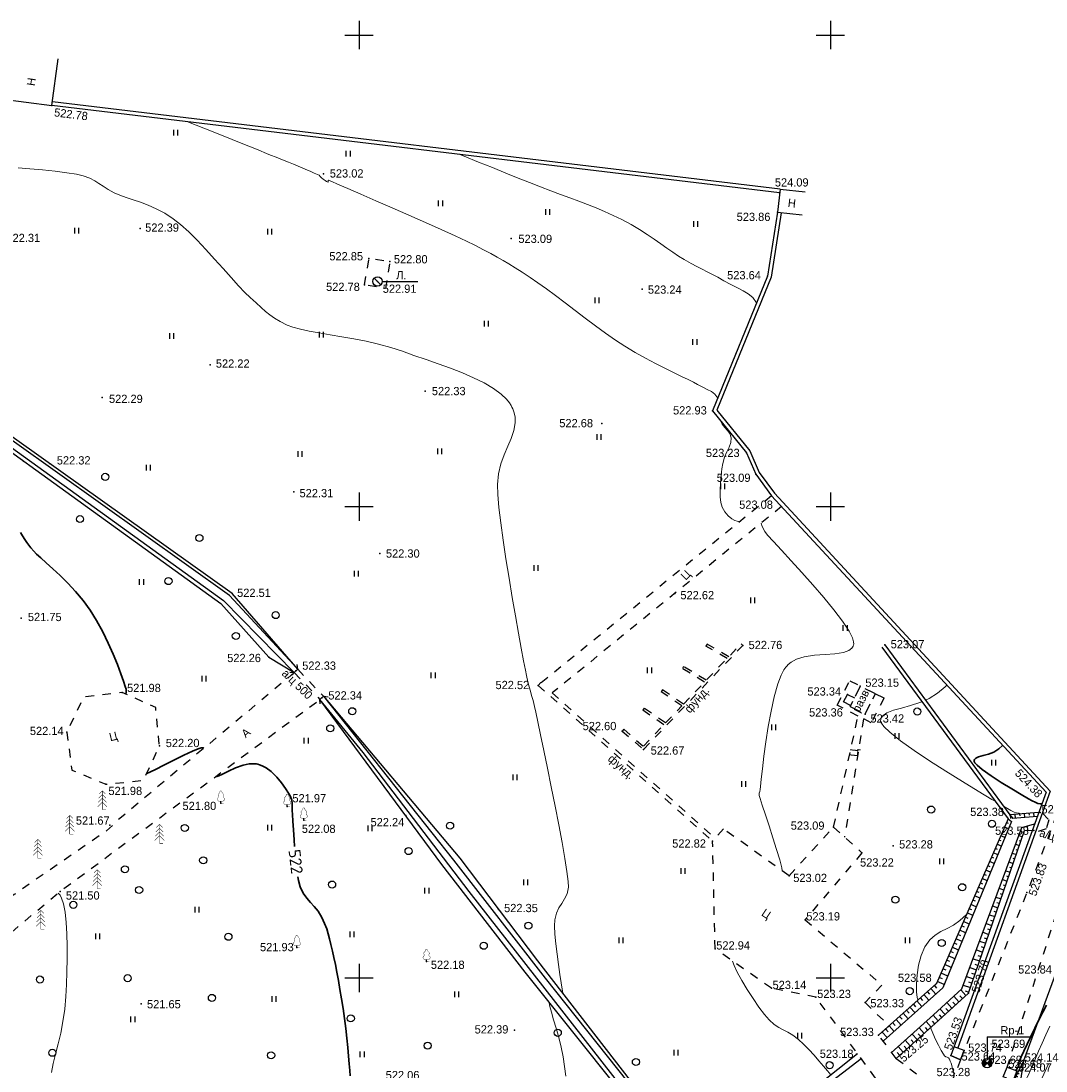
# Model space of a CAD drawing. Header units: millimetres. Extents: x 767170 to 66149698, y -983507 to 2493658.
# Tile 32 of 256: x 1515197 to 1623931, y -688462 to -577097. Entities that reach past the tile are written whole.
import ezdxf

# ---------------------------------------------------------------- set-up
doc = ezdxf.new("R2010")
doc.units = ezdxf.units.MM
for name, pattern in [('Д_ТРОТ_ТРУБА', [3, 1.5, -1.5]), ('ДОРОГИ_СТРОЯЩ', [9, 8, -1]), ('ЗД_СТР_РАЗВ', [3, 2, -1]), ('Контура низ откосов  Штриховая 0.1-0.5 - - - - - - -', [0.6, 0.1, -0.5])]:
    doc.linetypes.add(name, pattern=pattern)
for name, color, linetype in [('(001) Сетка', 92, 'Continuous'), ('(003) Пункты', 7, 'Continuous'), ('(004) Точки рельефа', 7, 'Continuous'), ('(004a) Точки рельефа (отк.)', 7, 'Continuous'), ('(007) Здания', 7, 'Continuous'), ('(011) Колодцы', 7, 'Continuous'), ('(013) Газ', 30, 'ИК_Газопровод -------г--------'), ('(017) Канализация', 33, 'KANALIS_K_1'), ('(022) Возд. Линии', 7, 'Continuous'), ('(025) Дорога', 7, 'Continuous'), ('(027) Гидрография', 7, 'Continuous'), ('(028) Гидротехн.', 7, 'Continuous'), ('(031) Горизонтали', 42, 'Continuous'), ('(035) Откосы', 7, 'Continuous'), ('(036) Растительность', 7, 'Continuous'), ('(038) Деревья', 7, 'Continuous'), ('(040) Ограда', 7, 'Continuous'), ('C-TOPO-MAJR', 9, 'Continuous')]:
    doc.layers.add(name, color=color, linetype=linetype)
doc.layers.add('(032) Горизонтали утолщенные', color=32, linetype='Continuous', lineweight=30)
doc.styles.add('BM-431', font='txt')
doc.styles.add('D-431', font='txt')
doc.styles.add('P-131', font='txt')
doc.styles.add('S', font='txtwr', dxfattribs={"oblique": 15})
doc.styles.get("Standard").update_dxf_attribs({"font": 'isocpeui.ttf'})
doc.styles.add('СПДС', font='isocpeur.ttf')
doc.linetypes.add('GAZ_VOZDUSH', pattern='A,1,-2,["~",Standard,S=3,R=0,X=-1.5,Y=-1.5],-1,10', length=14)
doc.linetypes.add('KANALIS_K_1', pattern='A,1,[">",Standard,S=1.8,R=0,X=-0.9,Y=-0.9],3,-1,["К",Standard,S=1.8,R=0,X=-0.9,Y=-0.9],-1,10', length=16)
doc.linetypes.add('ИК_Газопровод -------г--------', pattern='A,9,-0.6,["Г",Standard,S=1.2,R=0,X=0,Y=-0.6],-1.2', length=10.8)
doc.linetypes.add('ОГРАДА_БЕТ', pattern='A,4,["|",Standard,S=0.8,R=0,X=0,Y=-0.8],4', length=8)
doc.linetypes.add('ОТКОСЫ_НЕУКР', pattern='A,0.5,["|",Standard,S=1.2,R=0,X=0,Y=-1.2],1,["|",Standard,S=0.5,R=0,X=0,Y=-0.5],0.5', length=2)
doc.linetypes.add('ОТКОСЫ_НЕУКР1', pattern='A,0.5,["|",Standard,S=-1.2,R=0,X=0,Y=1.2],1,["|",Standard,S=-0.5,R=0,X=0,Y=0.5],0.5', length=2)
doc.linetypes.add('ПОДПОРНАЯ СТЕНКА', pattern='A,2,["V",Standard,S=1.2,R=0,X=0,Y=-1.2],0.2,["V",Standard,S=0.8,R=0,X=0,Y=-0.8],0.25,["V",Standard,S=0.3,R=0,X=0,Y=-0.3],0.25', length=2.7)

# ---------------------------------------------------------------- blocks, each defined once
blk = doc.blocks.new('d')
at = {"layer": '(038) Деревья'}
blk.add_ellipse((0, 0), major_axis=(0.265, 0.265), ratio=1, start_param=5.497787, end_param=11.780972, dxfattribs=at)
blk = doc.blocks.new('ell')
at = {"const_width": 0.05}
for points in [[(0, 1.2), (-0.44, 0.76)], [(0, 1.6), (-0.39, 1.21)], [(0, 2), (-0.33, 1.67)], [(0, 0), (0, 2)], [(0, 2), (0.33, 1.67)], [(0, 1.6), (0.39, 1.21)], [(0, 1.2), (0.44, 0.76)], [(0, 0.8), (-0.5, 0.3)], [(0, 0.8), (0.5, 0.3)], [(0, 0), (0.38, 0)]]:
    blk.add_lwpolyline(points, dxfattribs=at)
blk = doc.blocks.new('I04010')
for p, q in [((-0.412273, 0.007146), (-0.412273, 1.207146)), ((0.387727, 1.207146), (0.387727, 0.007146))]:
    blk.add_line(p, q)
blk = doc.blocks.new('Setka')
at = {"layer": '(001) Сетка'}
for p, q in [((0, 1.5), (0, -1.5)), ((-1.5, 0), (1.5, 0))]:
    blk.add_line(p, q, dxfattribs=at)
blk = doc.blocks.new('I01171-flat-4')
at = {"layer": '(011) Колодцы'}
blk.add_line((-0.36, 0.35), (0.35, -0.35), dxfattribs=at)
blk.add_circle((0, 0), 0.5, dxfattribs=at)
at = {"color": 4, "style": 'S', "oblique": 15}
blk.add_attdef('Z', (0.81, -0.55), '', height=1, dxfattribs=at)
blk = doc.blocks.new('d-flat-27-flat-1')
at = {"layer": '(038) Деревья'}
blk.add_ellipse((0, 0), major_axis=(0.265, 0.265), ratio=1, start_param=5.497787, end_param=11.780972, dxfattribs=at)
blk = doc.blocks.new('I00110-flat-4')
h = blk.add_hatch(color=7)
edge = h.paths.add_edge_path()
edge.add_line((0.35, 0.35), (0, 0))
edge.add_line((0, 0), (0.35, -0.35))
edge.add_arc((0, 0), 0.5, 315, 405)
edge = h.paths.add_edge_path()
edge.add_line((-0.35, -0.35), (0, 0))
edge.add_line((0, 0), (-0.35, 0.35))
edge.add_arc((0, 0), 0.5, 135, 225)
at = {"layer": '(003) Пункты'}
blk.add_circle((0, 0), 0.5, dxfattribs=at)
at = {"color": 7}
for points in [[(0, 0), (-0.35, 0.35, 0.414214), (-0.35, -0.35)], [(0, 0), (0.35, -0.35, 0.414214), (0.35, 0.35)]]:
    blk.add_lwpolyline(points, format="xyb", close=True, dxfattribs=at)
blk.add_lwpolyline([(0.01, 0), (0.01, 0)], dxfattribs=at)
at = {"color": 4, "linetype": 'Continuous', "style": 'S', "oblique": 15}
blk.add_attdef('G', (0.69, 0.11), '', height=1, dxfattribs=at)
at = {"color": 4, "style": 'S', "oblique": 15}
blk.add_attdef('Z', (0.74, -1.15), '', height=1, dxfattribs=at)
blk = doc.blocks.new('karagach-flat-19-flat-1')
at = {"layer": '(038) Деревья', "const_width": 0.0375}
for points in [[(-0.21, 1.01, 0.181567), (-0.12, 1.16, 0.303004)], [(0, 1.31, 0.246034), (-0.12, 1.16, 0.489079)], [(0, 1.31, -0.246034), (0.12, 1.16, -0.489079)], [(0.21, 1.01, -0.181567), (0.12, 1.16, -0.303004)], [(-0.31, 0.56, 0.626949), (-0.22, 0.21, 0.702465)], [(-0.31, 0.56, 0.383603), (-0.26, 0.75, 0.352912)], [(-0.21, 1.01, 0.430853), (-0.26, 0.75, 0.548276)], [(0.21, 1.01, -0.430853), (0.26, 0.75, -0.548276)], [(0.31, 0.56, -0.626949), (0.22, 0.21, -0.702465)], [(0.31, 0.56, -0.383603), (0.26, 0.75, -0.352912)]]:
    blk.add_lwpolyline(points, format="xyb", dxfattribs=at)
for points in [[(0, 0.21), (-0.22, 0.21)], [(0, 0), (0, 0.21)], [(0, 0.21), (0.22, 0.21)], [(0, 0), (0.28, 0)]]:
    blk.add_lwpolyline(points, dxfattribs=at)
at = {"layer": '(038) Деревья'}
blk.add_lwpolyline([(0, 0), (0, 0.21)], dxfattribs=at)
blk = doc.blocks.new('karagach-flat-9-flat-1-flat-1')
at = {"layer": '(038) Деревья', "const_width": 0.0375}
for points in [[(-0.21, 1.01, 0.181567), (-0.12, 1.16, 0.303004)], [(0, 1.31, 0.246034), (-0.12, 1.16, 0.489079)], [(0, 1.31, -0.246034), (0.12, 1.16, -0.489079)], [(0.21, 1.01, -0.181567), (0.12, 1.16, -0.303004)], [(-0.31, 0.56, 0.626949), (-0.22, 0.21, 0.702465)], [(-0.31, 0.56, 0.383603), (-0.26, 0.75, 0.352912)], [(-0.21, 1.01, 0.430853), (-0.26, 0.75, 0.548276)], [(0.21, 1.01, -0.430853), (0.26, 0.75, -0.548276)], [(0.31, 0.56, -0.626949), (0.22, 0.21, -0.702465)], [(0.31, 0.56, -0.383603), (0.26, 0.75, -0.352912)]]:
    blk.add_lwpolyline(points, format="xyb", dxfattribs=at)
for points in [[(0, 0.21), (-0.22, 0.21)], [(0, 0), (0, 0.21)], [(0, 0.21), (0.22, 0.21)], [(0, 0), (0.28, 0)]]:
    blk.add_lwpolyline(points, dxfattribs=at)
at = {"layer": '(038) Деревья'}
blk.add_lwpolyline([(0, 0), (0, 0.21)], dxfattribs=at)
blk = doc.blocks.new('ell-flat-21-flat-1')
at = {"layer": '(038) Деревья', "const_width": 0.05}
for points in [[(0, 1.2), (-0.44, 0.76)], [(0, 1.6), (-0.39, 1.21)], [(0, 2), (-0.33, 1.67)], [(0, 0), (0, 2)], [(0, 2), (0.33, 1.67)], [(0, 1.6), (0.39, 1.21)], [(0, 1.2), (0.44, 0.76)], [(0, 0.8), (-0.5, 0.3)], [(0, 0.8), (0.5, 0.3)], [(0, 0), (0.38, 0)]]:
    blk.add_lwpolyline(points, dxfattribs=at)
blk = doc.blocks.new('ell-flat-20-flat-1')
at = {"layer": '(038) Деревья', "const_width": 0.05}
for points in [[(0, 1.2), (-0.44, 0.76)], [(0, 1.6), (-0.39, 1.21)], [(0, 2), (-0.33, 1.67)], [(0, 0), (0, 2)], [(0, 2), (0.33, 1.67)], [(0, 1.6), (0.39, 1.21)], [(0, 1.2), (0.44, 0.76)], [(0, 0.8), (-0.5, 0.3)], [(0, 0.8), (0.5, 0.3)], [(0, 0), (0.38, 0)]]:
    blk.add_lwpolyline(points, dxfattribs=at)
blk = doc.blocks.new('ell-flat-19-flat-1')
at = {"layer": '(038) Деревья', "const_width": 0.05}
for points in [[(0, 1.2), (-0.44, 0.76)], [(0, 1.6), (-0.39, 1.21)], [(0, 2), (-0.33, 1.67)], [(0, 0), (0, 2)], [(0, 2), (0.33, 1.67)], [(0, 1.6), (0.39, 1.21)], [(0, 1.2), (0.44, 0.76)], [(0, 0.8), (-0.5, 0.3)], [(0, 0.8), (0.5, 0.3)], [(0, 0), (0.38, 0)]]:
    blk.add_lwpolyline(points, dxfattribs=at)
blk = doc.blocks.new('karagach-flat-8-flat-1')
at = {"layer": '(038) Деревья', "const_width": 0.0375}
for points in [[(-0.21, 1.01, 0.181567), (-0.12, 1.16, 0.303004)], [(0, 1.31, 0.246034), (-0.12, 1.16, 0.489079)], [(0, 1.31, -0.246034), (0.12, 1.16, -0.489079)], [(0.21, 1.01, -0.181567), (0.12, 1.16, -0.303004)], [(-0.31, 0.56, 0.626949), (-0.22, 0.21, 0.702465)], [(-0.31, 0.56, 0.383603), (-0.26, 0.75, 0.352912)], [(-0.21, 1.01, 0.430853), (-0.26, 0.75, 0.548276)], [(0.21, 1.01, -0.430853), (0.26, 0.75, -0.548276)], [(0.31, 0.56, -0.626949), (0.22, 0.21, -0.702465)], [(0.31, 0.56, -0.383603), (0.26, 0.75, -0.352912)]]:
    blk.add_lwpolyline(points, format="xyb", dxfattribs=at)
for points in [[(0, 0.21), (-0.22, 0.21)], [(0, 0), (0, 0.21)], [(0, 0.21), (0.22, 0.21)], [(0, 0), (0.28, 0)]]:
    blk.add_lwpolyline(points, dxfattribs=at)
at = {"layer": '(038) Деревья'}
blk.add_lwpolyline([(0, 0), (0, 0.21)], dxfattribs=at)
blk = doc.blocks.new('karagach-flat-7-flat-1')
at = {"layer": '(038) Деревья', "const_width": 0.0375}
for points in [[(-0.21, 1.01, 0.181567), (-0.12, 1.16, 0.303004)], [(0, 1.31, 0.246034), (-0.12, 1.16, 0.489079)], [(0, 1.31, -0.246034), (0.12, 1.16, -0.489079)], [(0.21, 1.01, -0.181567), (0.12, 1.16, -0.303004)], [(-0.31, 0.56, 0.626949), (-0.22, 0.21, 0.702465)], [(-0.31, 0.56, 0.383603), (-0.26, 0.75, 0.352912)], [(-0.21, 1.01, 0.430853), (-0.26, 0.75, 0.548276)], [(0.21, 1.01, -0.430853), (0.26, 0.75, -0.548276)], [(0.31, 0.56, -0.626949), (0.22, 0.21, -0.702465)], [(0.31, 0.56, -0.383603), (0.26, 0.75, -0.352912)]]:
    blk.add_lwpolyline(points, format="xyb", dxfattribs=at)
for points in [[(0, 0.21), (-0.22, 0.21)], [(0, 0), (0, 0.21)], [(0, 0.21), (0.22, 0.21)], [(0, 0), (0.28, 0)]]:
    blk.add_lwpolyline(points, dxfattribs=at)
at = {"layer": '(038) Деревья'}
blk.add_lwpolyline([(0, 0), (0, 0.21)], dxfattribs=at)
blk = doc.blocks.new('karagach-flat-6-flat-1')
at = {"layer": '(038) Деревья', "const_width": 0.0375}
for points in [[(-0.21, 1.01, 0.181567), (-0.12, 1.16, 0.303004)], [(0, 1.31, 0.246034), (-0.12, 1.16, 0.489079)], [(0, 1.31, -0.246034), (0.12, 1.16, -0.489079)], [(0.21, 1.01, -0.181567), (0.12, 1.16, -0.303004)], [(-0.31, 0.56, 0.626949), (-0.22, 0.21, 0.702465)], [(-0.31, 0.56, 0.383603), (-0.26, 0.75, 0.352912)], [(-0.21, 1.01, 0.430853), (-0.26, 0.75, 0.548276)], [(0.21, 1.01, -0.430853), (0.26, 0.75, -0.548276)], [(0.31, 0.56, -0.626949), (0.22, 0.21, -0.702465)], [(0.31, 0.56, -0.383603), (0.26, 0.75, -0.352912)]]:
    blk.add_lwpolyline(points, format="xyb", dxfattribs=at)
for points in [[(0, 0.21), (-0.22, 0.21)], [(0, 0), (0, 0.21)], [(0, 0.21), (0.22, 0.21)], [(0, 0), (0.28, 0)]]:
    blk.add_lwpolyline(points, dxfattribs=at)
at = {"layer": '(038) Деревья'}
blk.add_lwpolyline([(0, 0), (0, 0.21)], dxfattribs=at)
blk = doc.blocks.new('A$C27c3a978')
at = {"layer": '(003) Пункты', "ltscale": 600}
blk.add_line((104917, 20693), (109699, 20693), dxfattribs=at)
at = {"layer": '(004) Точки рельефа', "color": 7, "linetype": 'ByBlock', "lineweight": -2}
for p in [(5697, 119471), (34523, 112229), (82889, 110214), (82669, 108168), (15045, 106426), (54409, 105398), (39330, 103249), (41546, 102947), (81598, 101378), (38868, 100450), (40237, 100824), (68308, 100015), (22484, 91973), (45276, 89206), (11042, 88504), (75790, 87118), (64033, 85755), (79391, 82662), (2689, 81777), (5498, 81471), (80378, 80377), (31358, 78500), (82045, 78103), (40466, 71976), (24818, 67723), (71759, 67740), (2434, 65105), (78989, 62230), (94042, 62287), (28692, 60978), (31589, 59514), (57289, 57987), (13164, 57230), (90088, 57025), (91443, 57890), (34315, 56672), (90387, 55798), (91971, 54942), (7286, 53029), (66196, 53146), (17096, 51572), (68452, 51187), (11432, 47502), (23619, 45504), (30659, 45146), (32413, 43701), (43239, 44171), (107321, 44243), (11836, 43151), (88612, 42949), (109853, 42607), (75786, 41457), (91622, 40219), (94955, 40956), (83896, 37781), (6570, 36137), (109121, 36000), (53083, 34215), (85597, 33133), (31682, 30193), (76046, 30050), (45441, 28707), (82018, 25859), (99536, 26373), (86751, 24909), (102923, 25343), (15175, 24192), (91963, 24350), (54783, 21401), (93386, 20891), (102482, 19277), (91060, 18867), (95268, 18413), (101069, 18726), (104902, 17917)]:
    blk.add_point(p, dxfattribs=at)
at = {"layer": '(004a) Точки рельефа (отк.)', "color": 7, "linetype": 'ByBlock', "lineweight": -2}
for p in [(110546, 44487), (102064, 18275), (108774, 18170), (107021, 17483), (108055, 17103)]:
    blk.add_point(p, dxfattribs=at)
at = {"layer": '(007) Здания', "ltscale": 600}
blk.add_lwpolyline([(249, 120192), (5697, 119471), (6353, 124427)], dxfattribs=at)
at = {"layer": '(007) Здания', "linetype": 'Д_ТРОТ_ТРУБА', "ltscale": 600}
for points in [[(72696, 55997), (78808, 62402)], [(78808, 62402), (78989, 62230)], [(66196, 53146), (68452, 51187), (78989, 62230)], [(75191, 62352), (75066, 62136)], [(77317, 60840), (75066, 62136)], [(77495, 61026), (75191, 62352)], [(72712, 59973), (72583, 59760)], [(74930, 58338), (72583, 59760)], [(75107, 58523), (72712, 59973)], [(57289, 57987), (57555, 58285)], [(57289, 57987), (75786, 41457)], [(58778, 57192), (76052, 41755)], [(70456, 57522), (70315, 57315)], [(72521, 55814), (70315, 57315)], [(72696, 55997), (70456, 57522)], [(70787, 53996), (72521, 55814)], [(68512, 55576), (68369, 55371)], [(70612, 53813), (68369, 55371)], [(70787, 53996), (68512, 55576)], [(66360, 53334), (68436, 51532), (70612, 53813)], [(66360, 53334), (66196, 53146)]]:
    blk.add_lwpolyline(points, dxfattribs=at)
at = {"layer": '(007) Здания', "linetype": 'ЗД_СТР_РАЗВ', "ltscale": 600}
blk.add_lwpolyline([(91443, 57890), (90364, 55753), (91971, 54942), (93049, 57079)], close=True, dxfattribs=at)
at = {"layer": '(013) Газ', "linetype": 'GAZ_VOZDUSH', "ltscale": 600, "flags": 128}
blk.add_lwpolyline([(142989, 92800), (142835, 91853), (139404, 84476), (134266, 81665), (119792, 48158), (108774, 18170), (103677, 7863), (86151, -26743), (56759, -57253), (60032, -64630), (36543, -85231), (37778, -89927), (35802, -96445), (-3045, -138132), (-6698, -140156), (-18067, -151331), (-26004, -155340), (-70604, -193697), (-73004, -195976)], dxfattribs=at)
at = {"layer": '(022) Возд. Линии', "color": 0, "ltscale": 600, "flags": 128}
for points in [[(40742, 100824), (44529, 100824)], [(104917, 20693), (104894, 18417)]]:
    blk.add_lwpolyline(points, dxfattribs=at)
at = {"layer": '(025) Дорога', "linetype": 'Д_ТРОТ_ТРУБА', "ltscale": 600}
for p, q in [((83896, 37781), (88612, 42949)), ((88612, 42949), (91622, 40219)), ((76046, 30050), (75786, 41457)), ((91622, 40219), (85597, 33133)), ((85597, 33133), (93753, 26198)), ((82018, 25859), (76046, 30050)), ((86751, 24909), (82018, 25859)), ((93753, 26198), (91963, 24350)), ((93080, 16327), (86751, 24909)), ((91963, 24350), (94498, 21882)), ((94498, 21882), (93386, 20891))]:
    blk.add_line(p, q, dxfattribs=at)
at = {"layer": '(025) Дорога', "linetype": 'Д_ТРОТ_ТРУБА', "ltscale": 600, "flags": 128}
blk.add_lwpolyline([(38868, 100450), (39340, 103311), (41546, 102947), (41074, 100086)], close=True, dxfattribs=at)
for points in [[(117285, 86259), (117840, 86182), (127023, 83119), (127275, 82913), (127457, 82425), (127290, 81516), (121487, 68272), (109121, 36000), (102482, 19277)], [(107021, 17483), (112086, 33247), (125261, 67094), (133174, 83165), (133831, 83671), (134985, 84565), (137158, 85536), (139250, 86264), (142591, 86584), (147141, 85659), (151309, 84434), (153733, 82611), (154765, 81195)], [(7286, 53029), (7804, 49007), (11432, 47502), (15427, 47910), (17096, 51572), (16705, 55632), (13164, 57230), (9062, 56756), (7286, 53029)], [(100925, 15271), (95613, 9137), (81693, -371), (81356, -740), (75493, -3902), (71578, -4483), (67599, -3343), (39883, 2062), (2814, 11074), (1680, 12087), (-7228, 23608), (-7345, 24018), (-7281, 24506), (6570, 36137), (34134, 56499)], [(95268, 18413), (98921, 15661), (100007, 15373), (100925, 15271)], [(102064, 18275), (100925, 15271)]]:
    blk.add_lwpolyline(points, dxfattribs=at)
at = {"layer": '(025) Дорога', "linetype": 'Д_ТРОТ_ТРУБА', "ltscale": 600}
for points in [[(82045, 78103), (57603, 58242)], [(83104, 76959), (58778, 57192)], [(88612, 42949), (91216, 54734), (88991, 55887), (90337, 58466), (91450, 57904)], [(93049, 57079), (93978, 56649), (92615, 54022), (91785, 54449), (89774, 41894)], [(83896, 37781), (76951, 42754), (75786, 41457)], [(95268, 18413), (93386, 20891)]]:
    blk.add_lwpolyline(points, dxfattribs=at)
at = {"layer": '(027) Гидрография', "color": 3, "ltscale": 600}
for points in [[(-29122, 113979), (-17034, 96508), (23886, 66974), (31408, 59341)], [(31769, 59687), (24546, 67530), (-16566, 96787), (-28789, 114201)], [(93720, 62050), (107136, 43818)], [(94042, 62287), (107321, 44243)], [(34495, 56845), (48306, 39443), (58013, 26942), (66778, 15910), (75962, 7438), (76664, 7241), (77081, 7296), (91551, 18400)], [(81356, -740), (79467, 6388), (79141, 6713), (78447, 6672), (75035, 6651), (66079, 15469), (49958, 36134), (38698, 50854), (34134, 56499)], [(107483, 43534), (100199, 25892), (93918, 20293)], [(107136, 43818), (107483, 43534)], [(107321, 44243), (107618, 43863)], [(110218, 44089), (107618, 43863)], [(94732, 19007), (99204, 23033), (102233, 25797), (108574, 42922), (109937, 43310)]]:
    blk.add_lwpolyline(points, dxfattribs=at)
at = {"layer": '(028) Гидротехн.', "linetype": 'Д_ТРОТ_ТРУБА', "ltscale": 600}
for points in [[(30953, 59370), (31408, 59341), (31769, 59687), (31720, 60192)], [(31408, 59341), (34134, 56499)], [(31769, 59687), (34495, 56845)], [(34145, 56042), (34134, 56499), (34495, 56845), (34998, 56775)], [(110767, 44434), (111438, 43737), (111165, 42775), (110025, 42377)]]:
    blk.add_lwpolyline(points, dxfattribs=at)
at = {"layer": '(031) Горизонтали', "color": 42, "linetype": 'Continuous', "lineweight": 0, "ltscale": 600}
for points in [[(59907, 25273), (59892, 25366), (59838, 25762), (59733, 26441), (59593, 27333), (59437, 28366), (59283, 29468), (59148, 30567), (59052, 31592), (59012, 32472), (59045, 33134), (59221, 33831), (59484, 34381), (59790, 34859), (60090, 35335), (60338, 35884), (60486, 36577), (60464, 37186), (60332, 38231), (60109, 39632), (59813, 41310), (59463, 43186), (59076, 45179), (58671, 47210), (58267, 49199), (57881, 51067), (57532, 52735), (57239, 54121), (57019, 55148), (56890, 55735), (56733, 56389), (56588, 56917), (56451, 57382), (56316, 57848), (56177, 58377), (56031, 59033), (55918, 59604), (55730, 60591), (55482, 61925), (55189, 63537), (54865, 65359), (54525, 67322), (54185, 69358), (53858, 71399), (53560, 73376), (53306, 75220), (53110, 76864), (52988, 78239), (52953, 79277), (53067, 80437), (53326, 81486), (53675, 82447), (54057, 83339), (54417, 84184), (54697, 85002), (54842, 85815), (54823, 86476), (54710, 86984), (54582, 87332), (54500, 87508), (54424, 87653), (54245, 87937), (53914, 88347), (53365, 88870), (52524, 89486), (51537, 90065), (50433, 90610), (49238, 91126), (47981, 91618), (46687, 92089), (45387, 92545), (44105, 92989), (42871, 93425), (41637, 93829), (40353, 94176), (39045, 94476), (37738, 94737), (36454, 94968), (35220, 95177), (34060, 95373), (32998, 95564), (32058, 95759), (31267, 95967), (30647, 96196), (29908, 96563), (29312, 96915), (28808, 97270), (28348, 97649), (27881, 98071), (27358, 98554), (26730, 99118), (26172, 99652), (25492, 100371), (24713, 101230), (23861, 102186), (22959, 103194), (22033, 104210), (21107, 105190), (20204, 106091), (19351, 106868), (18571, 107476), (17660, 108053), (16769, 108522), (15907, 108904), (15082, 109220), (14302, 109491), (13575, 109737), (12909, 109979), (12312, 110239), (11659, 110592), (11142, 110920), (10691, 111225), (10235, 111510), (9702, 111778), (9021, 112030), (8308, 112194), (7278, 112356), (6038, 112510), (4695, 112653), (3354, 112779), (2122, 112886)], [(76333, 88453), (76018, 88854), (75650, 89139), (75223, 89366), (74734, 89600), (74176, 89900), (73759, 90127), (73183, 90415), (72469, 90761), (71639, 91163), (70714, 91619), (69715, 92128), (68663, 92688), (67581, 93296), (66490, 93951), (65483, 94604), (64434, 95331), (63358, 96111), (62272, 96921), (61192, 97741), (60134, 98550), (59114, 99325), (58148, 100047), (57253, 100693), (56444, 101243), (55574, 101807), (54833, 102279), (54176, 102687), (53556, 103055), (52930, 103411), (52250, 103780), (51472, 104189), (50550, 104662), (49680, 105087), (48468, 105652), (46993, 106323), (45336, 107066), (43575, 107848), (41790, 108634), (40061, 109392), (38466, 110087), (37086, 110686), (36000, 111154), (35395, 111412), (35123, 111526), (35038, 111561), (35026, 111564), (35018, 111555), (35008, 111517), (35002, 111436), (34986, 111365), (34906, 111387), (34815, 111436), (34687, 111526), (34467, 111688), (34286, 111831), (34165, 111964), (34038, 112085), (33854, 112181), (33525, 112327), (33103, 112506), (32639, 112703), (32247, 112869), (31813, 113050), (31327, 113250), (30778, 113475), (30156, 113729), (29668, 113927), (28725, 114307), (27397, 114840), (25756, 115500), (23872, 116257), (21817, 117082), (20201, 117731)], [(80453, 98566), (80043, 99107), (79568, 99515), (79025, 99845), (78413, 100150), (77728, 100485), (76968, 100903), (76329, 101272), (75757, 101578), (75221, 101849), (74686, 102113), (74122, 102397), (73495, 102729), (72774, 103139), (72169, 103512), (71560, 103920), (70934, 104358), (70279, 104822), (69584, 105308), (68835, 105811), (68021, 106327), (67129, 106853), (66148, 107383), (65230, 107837), (64327, 108249), (63427, 108631), (62520, 108992), (61596, 109343), (60644, 109695), (59653, 110058), (58614, 110443), (57516, 110860), (56348, 111320), (55167, 111794), (53845, 112325), (52422, 112897), (50938, 113493), (49433, 114098), (48979, 114280)], [(78647, 75342), (78563, 75351), (78394, 75385), (78141, 75474), (77809, 75658), (77418, 75984), (77073, 76403), (76792, 76899), (76657, 77369), (76592, 77988), (76583, 78705), (76618, 79470), (76684, 80230), (76769, 80935), (76858, 81535), (77039, 82206), (77289, 82768), (77536, 83265), (77711, 83743), (77743, 84247), (77612, 84697), (77379, 85034), (77095, 85335), (76812, 85677), (76582, 86137)], [(83148, 38316), (83110, 38625), (82898, 39485), (82577, 40584), (82190, 41817), (81778, 43078), (81384, 44262), (81049, 45265), (80815, 45982), (80724, 46307), (80734, 46538), (80779, 46723), (80837, 46955), (80872, 47277), (80948, 48029), (81065, 49126), (81226, 50482), (81431, 52011), (81682, 53629), (81979, 55248), (82325, 56785), (82719, 58153), (83071, 59067), (83357, 59620), (83557, 59915), (83661, 60039), (83810, 60190), (84135, 60452), (84682, 60756), (85497, 61024), (86595, 61199), (87708, 61274), (88758, 61334), (89664, 61465), (90234, 61676), (90544, 61926), (90685, 62146), (90734, 62274), (90753, 62370), (90745, 62598), (90620, 63024), (90266, 63729), (89572, 64791), (88658, 66001), (87589, 67304), (86433, 68644), (85254, 69963), (84118, 71207), (83090, 72320), (82236, 73244), (81623, 73926), (81314, 74307), (81057, 74831), (80937, 75197)], [(98360, 56419), (98739, 56586), (99645, 57174), (100439, 57838), (100643, 58022)], [(105758, 45690), (105415, 45892), (103939, 46774), (102279, 47784), (100531, 48874), (98791, 49992), (97156, 51088), (95723, 52111), (94588, 53012), (93959, 53609), (93683, 53969), (93603, 54161), (93597, 54241), (93612, 54349), (93680, 54547), (93871, 54800), (94271, 55073), (94963, 55345), (95814, 55584), (96765, 55838), (97760, 56156), (97984, 56254)], [(108455, 44342), (108268, 44440), (108037, 44460), (107768, 44527), (107426, 44718), (106635, 45175)], [(107987, 13125), (108261, 13587), (108458, 13975), (108565, 14382), (108602, 14734), (108626, 15064), (108693, 15401), (108800, 15694), (108907, 15914), (109026, 16131), (109165, 16414), (109282, 16679), (109470, 17116), (109721, 17698), (110023, 18398), (110366, 19190), (110740, 20045), (111135, 20938), (111540, 21841)], [(5644, 16942), (5847, 17864), (6093, 18870), (6361, 19955), (6626, 21113), (6864, 22339), (7053, 23629), (7168, 24978), (7228, 26261), (7277, 27609), (7306, 28982), (7309, 30340), (7279, 31643), (7208, 32852), (7088, 33927), (6913, 34829), (6729, 35399), (6561, 35725), (6435, 35889), (6368, 35954), (6359, 35960)], [(97559, 24611), (97484, 24898), (97429, 25494), (97420, 26318), (97479, 27288), (97631, 28325), (97900, 29346), (98311, 30271), (98829, 30990), (99398, 31500), (100010, 31879), (100656, 32208), (101329, 32565), (102020, 33030), (102721, 33683)], [(110759, 16374), (111409, 17862)], [(88326, 16694), (88326, 16694), (87973, 17094), (87548, 17593), (87066, 18159), (86544, 18759), (85997, 19359), (85442, 19928), (84894, 20433), (84305, 20879), (83777, 21190), (83284, 21438), (82803, 21693), (82306, 22028), (81768, 22514), (81281, 23082), (80703, 23859), (80079, 24771), (79456, 25742), (78881, 26700), (78399, 27570), (78057, 28277), (77901, 28748)], [(60221, 16523), (60088, 17571), (59928, 18598), (59719, 19619), (59464, 20639), (59190, 21619), (58923, 22521), (58691, 23308), (58521, 23940), (58448, 24309), (58445, 24388)], [(101480, 16736), (101339, 16969), (101235, 17312), (101159, 17654), (101085, 17915), (100994, 18143), (100912, 18324), (100802, 18474), (100666, 18560), (100532, 18602), (100397, 18689), (100265, 18881), (100031, 19277), (99737, 19818), (99425, 20443), (99134, 21093), (98912, 21694)]]:
    blk.add_lwpolyline(points, dxfattribs=at)
at = {"layer": '(032) Горизонтали утолщенные', "color": 32, "linetype": 'Continuous', "lineweight": 30, "ltscale": 600}
for points in [[(13539, 57061), (13539, 57062), (13577, 57299), (13559, 57585), (13483, 57861), (13299, 58421), (13017, 59214), (12646, 60189), (12194, 61292), (11669, 62473), (11082, 63679), (10439, 64859), (9751, 65961), (9006, 66979), (8205, 67935), (7383, 68822), (6570, 69631), (5799, 70354), (5100, 70982), (4507, 71506), (4051, 71918), (3764, 72210), (3468, 72572), (3242, 72869), (3045, 73147), (2834, 73455), (2568, 73841), (2350, 74184)], [(21830, 51331), (21820, 51335), (21742, 51357), (21685, 51364), (21529, 51346), (21201, 51252), (20616, 51017), (19708, 50594), (18684, 50083), (17626, 49545), (16620, 49041), (15758, 48636)], [(110698, 45421), (110565, 45411), (110301, 45472), (110008, 45589), (109679, 45741), (109279, 45958), (108513, 46401), (107512, 47001), (106404, 47691), (105321, 48401), (104392, 49062), (103847, 49511), (103597, 49777), (103522, 49913), (103514, 49967), (103524, 50029), (103573, 50139), (103712, 50273), (103999, 50410), (104479, 50551), (105036, 50704), (105612, 50918), (106145, 51243), (106550, 51609), (106567, 51625)], [(107961, 17137), (108020, 17253), (108179, 17478), (108270, 17639), (108260, 17800), (108246, 17963), (108323, 18151), (108517, 18571), (108804, 19176), (109159, 19921), (109559, 20758), (109980, 21642), (110397, 22526), (110804, 23339), (111204, 24064)]]:
    blk.add_lwpolyline(points, dxfattribs=at)
at = {"layer": '(035) Откосы', "ltscale": 600}
for p, q in [((107434, 43873), (107401, 44250)), ((107931, 43890), (107896, 44293)), ((108408, 44135), (108391, 44336)), ((108921, 43976), (108885, 44380)), ((109398, 44221), (109380, 44423)), ((109910, 44063), (109875, 44466)), ((106769, 42404), (106560, 42495)), ((107168, 42772), (106758, 42951)), ((107157, 43319), (106956, 43406)), ((108625, 42465), (108821, 42397)), ((109167, 43091), (109188, 42593)), ((106381, 41490), (106163, 41585)), ((106789, 41854), (106361, 42040)), ((108257, 42065), (108659, 41926)), ((108290, 41527), (108496, 41456)), ((106031, 40017), (105568, 40219)), ((105993, 40575), (105766, 40674)), ((106410, 40936), (105965, 41129)), ((107565, 40198), (108008, 40045)), ((107911, 41132), (108333, 40986)), ((107954, 40590), (108170, 40515)), ((105652, 39099), (105171, 39308)), ((105605, 39661), (105369, 39764)), ((107220, 39264), (107682, 39104)), ((107619, 39653), (107845, 39574)), ((104829, 37832), (104576, 37942)), ((105272, 38181), (104774, 38398)), ((105217, 38746), (104973, 38853)), ((106874, 38330), (107357, 38163)), ((107283, 38715), (107520, 38634)), ((104442, 36918), (104179, 37032)), ((104893, 37262), (104378, 37487)), ((106528, 37397), (107032, 37222)), ((106612, 36841), (106869, 36752)), ((106948, 37778), (107194, 37693)), ((104135, 35426), (103584, 35666)), ((104054, 36003), (103783, 36121)), ((104514, 36344), (103981, 36576)), ((106182, 36463), (106706, 36282)), ((106277, 35904), (106543, 35811)), ((103756, 34508), (103188, 34755)), ((103666, 35089), (103386, 35211)), ((105491, 34595), (106055, 34400)), ((105837, 35529), (106381, 35341)), ((105941, 34966), (106218, 34870)), ((103377, 33589), (102791, 33845)), ((103278, 34174), (102989, 34300)), ((105145, 33661), (105730, 33459)), ((105605, 34029), (105893, 33930)), ((102502, 32345), (102196, 32479)), ((102998, 32671), (102394, 32934)), ((102890, 33260), (102593, 33389)), ((104800, 32728), (105405, 32518)), ((105270, 33092), (105567, 32989)), ((102114, 31431), (101799, 31568)), ((102619, 31753), (101998, 32023)), ((104454, 31794), (105079, 31578)), ((104599, 31217), (104917, 31107)), ((104934, 32154), (105242, 32048)), ((101860, 29916), (101204, 30202)), ((101726, 30516), (101402, 30658)), ((102240, 30835), (101601, 31113)), ((104108, 30860), (104754, 30637)), ((104263, 30280), (104591, 30166)), ((101481, 28998), (100807, 29292)), ((101338, 29602), (101006, 29747)), ((103417, 28993), (104103, 28755)), ((103762, 29926), (104428, 29696)), ((103928, 29343), (104266, 29226)), ((100563, 27773), (100212, 27926)), ((101102, 28080), (100411, 28381)), ((100950, 28688), (100609, 28836)), ((103071, 28059), (103778, 27814)), ((103592, 28405), (103940, 28285)), ((100175, 26859), (99816, 27015)), ((100723, 27161), (100014, 27470)), ((102725, 27125), (103452, 26874)), ((103256, 27468), (103615, 27344)), ((99479, 25250), (98947, 25848)), ((99584, 25879), (99317, 26178)), ((100344, 26243), (99617, 26560)), ((102109, 25684), (102649, 25093)), ((102379, 26191), (103127, 25933)), ((102921, 26531), (103290, 26403)), ((97996, 23929), (97464, 24526)), ((98101, 24558), (97835, 24856)), ((98738, 24589), (98205, 25187)), ((98842, 25219), (98576, 25517)), ((101374, 25013), (101913, 24422)), ((102011, 25053), (102281, 24757)), ((102566, 25600), (102964, 25462)), ((96618, 23236), (96352, 23534)), ((97255, 23268), (96722, 23865)), ((97359, 23897), (97093, 24195)), ((99903, 23671), (100442, 23080)), ((100540, 23711), (100810, 23415)), ((100639, 24342), (101178, 23751)), ((101276, 24382), (101545, 24086)), ((95772, 21946), (95239, 22543)), ((95876, 22575), (95610, 22873)), ((96513, 22607), (95981, 23204)), ((98431, 22338), (98967, 21743)), ((99069, 22373), (99337, 22076)), ((99171, 23004), (99707, 22409)), ((99805, 23040), (100075, 22744)), ((94289, 20624), (93756, 21221)), ((94393, 21253), (94127, 21552)), ((95030, 21285), (94498, 21882)), ((95135, 21914), (94869, 22213)), ((97692, 21672), (98227, 21077)), ((98329, 21707), (98597, 21410)), ((96212, 20339), (96747, 19745)), ((96850, 20375), (97117, 20078)), ((96952, 21005), (97487, 20411)), ((97589, 21041), (97857, 20744)), ((95370, 19043), (95638, 18746)), ((95472, 19673), (96008, 19079)), ((96110, 19709), (96377, 19412)), ((108620, 17182), (108503, 17200)), ((108697, 17676), (108580, 17694))]:
    blk.add_line(p, q, dxfattribs=at)
at = {"layer": '(035) Откосы', "linetype": 'ПОДПОРНАЯ СТЕНКА', "ltscale": 600, "flags": 128}
blk.add_lwpolyline([(90415, 55854), (89683, 56223), (90088, 57025), (90820, 56655)], dxfattribs=at)
at = {"layer": '(035) Откосы', "ltscale": 600}
for points in [[(107136, 43818), (99536, 26373), (93386, 20891)], [(110370, 44510), (107321, 44243)], [(95268, 18413), (99741, 22440), (102923, 25343), (108885, 42580), (109686, 42614)], [(108774, 18170), (105615, -2096), (103591, -8998), (96581, -14116), (91232, -24397)]]:
    blk.add_lwpolyline(points, dxfattribs=at)
at = {"layer": '(035) Откосы', "linetype": 'Контура низ откосов  Штриховая 0.1-0.5 - - - - - - -', "ltscale": 600}
blk.add_lwpolyline([(108774, 18170), (104069, 6600), (87453, -25178)], dxfattribs=at)
at = {"layer": '(040) Ограда', "linetype": 'ОГРАДА_БЕТ', "ltscale": 600, "flags": 128}
for points in [[(82889, 110214), (5697, 119471)], [(83064, 108105), (81986, 101270), (76249, 87185), (79736, 82871), (80727, 80577), (82354, 78358), (111610, 46769), (101784, 19529)], [(58271, -54025), (85408, -26452), (91970, -13028), (107010, 16313), (106618, 16468), (107021, 17483), (108055, 17103), (107675, 16068), (107379, 16177)]]:
    blk.add_lwpolyline(points, dxfattribs=at)
at = {"layer": '(040) Ограда', "ltscale": 600, "flags": 128}
for points in [[(82936, 110611), (5744, 119868)], [(82669, 108168), (81598, 101378), (75790, 87118), (79391, 82662), (80378, 80377), (82045, 78103), (111151, 46676), (101069, 18726), (102064, 18275), (102482, 19277), (101407, 19664)]]:
    blk.add_lwpolyline(points, dxfattribs=at)
at = {"linetype": 'ОТКОСЫ_НЕУКР1', "ltscale": 600}
for points in [[(-29495, 113730), (-17326, 96224), (23610, 66678), (28692, 60978), (31408, 59341)], [(31769, 59687), (24818, 67723), (-16247, 96946), (-28164, 114398)]]:
    blk.add_lwpolyline(points, dxfattribs=at)
at = {"ltscale": 600}
for points in [[(82936, 110611), (82669, 108168), (85298, 107885)], [(82936, 110611), (85614, 110323)], [(102482, 19277), (102064, 18275), (101069, 18726)]]:
    blk.add_lwpolyline(points, dxfattribs=at)
at = {"linetype": 'ОТКОСЫ_НЕУКР', "ltscale": 600}
for points in [[(34495, 56845), (48968, 39665), (57199, 28766), (67028, 16091), (76376, 7802), (76883, 7576), (80892, 10783), (91152, 18941)], [(81356, -740), (78879, 6060), (77471, 6092), (74716, 6017), (65870, 15099), (55912, 27555), (47066, 38990), (34133, 56498)]]:
    blk.add_lwpolyline(points, dxfattribs=at)
at = {"layer": '(001) Сетка', "xscale": 1000, "yscale": 1000, "zscale": 1000}
for p in [(38285, 126950), (88285, 126950), (38285, 76950), (88285, 76950), (38285, 26950), (88285, 26950)]:
    blk.add_blockref('Setka', p, dxfattribs=at)
at = {"layer": '(022) Возд. Линии', "xscale": 1000, "yscale": 1000, "zscale": 1000}
for name, p in [('I01171-flat-4', (40242, 100824)), ('ell-flat-19-flat-1', (11044, 44811)), ('karagach-flat-7-flat-1', (23619, 45504)), ('karagach-flat-8-flat-1', (30659, 45146)), ('karagach-flat-6-flat-1', (32413, 43701)), ('ell-flat-20-flat-1', (7586, 42205)), ('ell-flat-21-flat-1', (4203, 39655)), ('karagach-flat-9-flat-1-flat-1', (31682, 30193)), ('d-flat-27-flat-1', (100092, 30658)), ('karagach-flat-19-flat-1', (45441, 28707)), ('I00110-flat-4', (104894, 17917))]:
    blk.add_blockref(name, p, dxfattribs=at)
at = {"layer": '(036) Растительность', "linetype": 'Continuous', "xscale": 500, "yscale": 500, "zscale": 500}
for p in [(18837, 116315), (37128, 114065), (46928, 108821), (58287, 107885), (74001, 106618), (8323, 105900), (28814, 105790), (63525, 98521), (51780, 96043), (18403, 94725), (34277, 94876), (73902, 94106), (63745, 84029), (32018, 82237), (46838, 82500), (15927, 80765), (76859, 78787), (57050, 70116), (15210, 68654), (37988, 69522), (80033, 66689), (89854, 63773), (46152, 58737), (69098, 59266), (21828, 58409), (82263, 53221), (32671, 51816), (95362, 52329), (105612, 49491), (54834, 47921), (79076, 47224), (28802, 42594), (39435, 42511), (100084, 39024), (72646, 37991), (55969, 36787), (45473, 35921), (21082, 33897), (10564, 31080), (37528, 31287), (66063, 30652), (96468, 30625), (29261, 24435), (48642, 24910), (14283, 22256), (85016, 20544), (38619, 18546), (71916, 18742)]:
    blk.add_blockref('I04010', p, dxfattribs=at)
at = {"layer": '(038) Деревья', "linetype": 'Continuous', "xscale": 1000, "yscale": 1000, "zscale": 1000}
for name, p in [('d', (11351, 80100)), ('d', (8672, 75623)), ('d', (21347, 73615)), ('d', (18061, 69043)), ('d', (29438, 65437)), ('d', (25209, 63229)), ('d', (37552, 55246)), ('d', (97493, 55212)), ('d', (35222, 53433)), ('d', (98968, 44815)), ('d', (47940, 43100)), ('d', (105415, 43305)), ('ell', (17110, 41232)), ('d', (19794, 42865)), ('d', (43528, 40407)), ('d', (21744, 39430)), ('ell', (10500, 36433)), ('d', (13436, 38479)), ('d', (35421, 36857)), ('d', (102259, 36579)), ('d', (14951, 36284)), ('d', (7967, 34706)), ('d', (95181, 35256)), ('ell', (4512, 32127)), ('d', (56249, 32503)), ('d', (24423, 31321)), ('d', (51507, 30368)), ('d', (4426, 26789)), ('d', (13729, 26932)), ('d', (96702, 25554)), ('d', (22668, 24837)), ('d', (37403, 22665)), ('d', (59356, 21136)), ('d', (45554, 19773)), ('d', (5744, 19017)), ('d', (28952, 18751)), ('d', (67644, 18042)), ('d', (88195, 17701))]:
    blk.add_blockref(name, p, dxfattribs=at)
at = {"layer": '(003) Пункты', "style": 'D-431'}
for s, p in [('Rp-1', (106315, 20968)), ('523.69', (105367, 19534))]:
    blk.add_text(s, height=875, dxfattribs=at).set_placement(p)
at = {"layer": '(004) Точки рельефа', "linetype": 'ByBlock', "char_height": 875, "attachment_point": 4, "style": 'D-431'}
for s, insert, rotation in [('522.78', (5942, 118770), 352.98283), ('524.38', (108102, 48896), 312.91), ('523.83', (109680, 35704), 70.62143), ('523.78', (103649, 25429), 72.41416), ('523.53', (100730, 19367), 71.09472), ('523.25', (95773, 18293), 40.71033)]:
    blk.add_mtext(s, dxfattribs=dict(at, insert=insert, rotation=rotation))
for s, insert in [('523.02', (35173, 112280)), ('524.09', (82388, 111325)), ('523.86', (78337, 107671)), ('522.39', (15591, 106532)), ('523.09', (55180, 105340)), ('522.85', (35125, 103493)), ('522.80', (41971, 103173)), ('523.64', (77325, 101484)), ('522.78', (34782, 100251)), ('522.91', (40792, 100051)), ('523.24', (68920, 99956)), ('522.22', (23089, 92112)), ('522.33', (46003, 89194)), ('522.29', (11752, 88368)), ('522.93', (71586, 87150)), ('522.68', (59519, 85791)), ('522.32', (6216, 81846)), ('523.23', (75073, 82638)), ('523.09', (76222, 80000)), ('522.31', (31965, 78368)), ('523.08', (78603, 77144)), ('522.30', (41131, 71966)), ('522.51', (25344, 67795)), ('522.62', (72367, 67549)), ('521.75', (3147, 65234)), ('522.76', (79600, 62264)), ('523.07', (94671, 62349)), ('522.26', (24292, 60885)), ('522.33', (32250, 60073)), ('521.98', (13671, 57708)), ('522.52', (52752, 58020)), ('523.15', (91983, 58269)), ('522.34', (35018, 56918)), ('523.34', (85838, 57335)), ('523.36', (86019, 55115)), ('523.42', (92527, 54471)), ('522.14', (3359, 53149)), ('522.60', (61994, 53665)), ('522.20', (17774, 51871)), ('522.67', (69214, 51073)), ('521.98', (11691, 46786)), ('521.80', (19550, 45198)), ('521.97', (31209, 46009)), ('523.38', (103109, 44563)), ('521.67', (8239, 43642)), ('522.24', (39497, 43473)), ('523.09', (84071, 43106)), ('522.08', (32208, 42770)), ('523.58', (105748, 42569)), ('522.82', (71498, 41210)), ('523.28', (95569, 41118)), ('523.22', (91427, 39198)), ('523.02', (84339, 37558)), ('521.50', (7178, 35696)), ('522.35', (53664, 34365)), ('523.19', (85722, 33483)), ('521.93', (27772, 30220)), ('522.94', (76171, 30400)), ('522.18', (45896, 28348)), ('523.84', (108197, 27854)), ('523.14', (82143, 26209)), ('523.58', (95444, 26970)), ('523.23', (86876, 25259)), ('521.65', (15784, 24165)), ('523.33', (92515, 24273)), ('522.39', (50541, 21495)), ('523.33', (89307, 21222)), ('523.18', (87152, 18911)), ('522.06', (41104, 16645)), ('523.28', (99535, 16969))]:
    blk.add_mtext(s, dxfattribs=dict(at, insert=insert))
at = {"layer": '(004a) Точки рельефа (отк.)', "linetype": 'ByBlock', "char_height": 875, "attachment_point": 4, "style": 'D-431'}
for s, insert in [('522.31', (872, 105437)), ('523.71', (110671, 44837)), ('523.74', (102896, 19557)), ('523.64', (102189, 18625)), ('524.14', (108899, 18520)), ('523.69', (105027, 18267)), ('523.68', (107146, 17833)), ('524.07', (108180, 17453))]:
    blk.add_mtext(s, dxfattribs=dict(at, insert=insert))
at = {"layer": '(007) Здания'}
for s, rotation, style, p in [('Н', 81.54283, 'P-131', (3887, 121517)), ('Н', 353.69467, 'P-131', (83724, 108743)), ('фунд.', 48.2082, 'BM-431', (73361, 54974)), ('разв.', 63.41011, 'BM-431', (91324, 55032)), ('фунд.', 319.04505, 'BM-431', (64596, 50077))]:
    blk.add_text(s, height=880, rotation=rotation, dxfattribs=dict(at, style=style)).set_placement(p)
at = {"layer": '(011) Колодцы', "style": 'BM-431'}
blk.add_text('Л.', height=875, dxfattribs=at).set_placement((42217, 101058))
at = {"layer": '(017) Канализация', "color": 0, "linetype": 'Continuous', "style": 'BM-431'}
for s, rotation, p in [('а/ц 500', 315.65749, (30011, 59169)), ('а/ц1000', 343.03269, (110372, 41985))]:
    blk.add_text(s, height=875, rotation=rotation, dxfattribs=at).set_placement(p)
at = {"layer": '(025) Дорога', "linetype": 'ДОРОГИ_СТРОЯЩ', "style": 'BM-431'}
for s, rotation, p in [('Ц', 44.66394, (72924, 69078)), ('Ц', 13.26027, (11893, 52051)), ('A', 40.20562, (26259, 52357)), ('Ц', 84.0388, (91165, 50378)), ('Ц', 326.13485, (80884, 33634))]:
    blk.add_text(s, height=875, rotation=rotation, dxfattribs=at).set_placement(p)
at = {"layer": 'C-TOPO-MAJR', "color": 32, "linetype": 'Continuous', "lineweight": 30, "insert": (31565, 39281), "char_height": 1250, "width": 2398.75, "attachment_point": 5, "rotation": 276.77659, "style": 'СПДС', "bg_fill": 3, "box_fill_scale": 1.254, "bg_fill_color": 256, "bg_fill_true_color": 13158600, "bg_fill_transparency": 0}
blk.add_mtext('522', dxfattribs=at)
at = {"layer": '(025) Дорога', "linetype": 'Д_ТРОТ_ТРУБА', "ltscale": 600, "flags": 128}
blk.add_lwpolyline([(31408, 59341), (12887, 43852), (11499, 42551), (1677, 35789), (-11752, 25256), (-13817, 24499), (-14694, 24793), (-36093, 43695), (-42005, 52703), (-47281, 48124), (-40945, 41222), (-38075, 38127), (-21168, 21959), (-21168, 21070), (-21457, 20203), (-28279, 15291), (-28689, 15178), (-29438, 15613), (-33238, 17546), (-38968, 13289), (-39584, 12685), (-52221, 7498), (-68965, -1076), (-92979, -13284), (-117328, -30813), (-134879, -45975), (-135854, -46858), (-134072, -48828), (-125964, -41365), (-101690, -23957), (-84875, -14932), (-74971, -10028), (-52769, 1661), (-38144, 10164), (-35966, 10948), (-33321, 11295), (-31553, 11047), (-30456, 10733), (-25547, 3367), (-25420, 1997), (-26350, 272), (-28693, -2466), (-27563, -4314), (-27563, -4314), (-27563, -4314)], dxfattribs=at)
at = {"layer": '(032) Горизонтали утолщенные', "color": 32, "linetype": 'Continuous', "lineweight": 30, "ltscale": 600}
for points in [[(31429, 40892), (31379, 41586), (31315, 42668), (31264, 43599), (31226, 44303), (31196, 44703), (31171, 45138), (31171, 45487), (31133, 45819), (30993, 46199), (30804, 46544), (30491, 47047), (30067, 47641), (29547, 48262), (28945, 48842), (28416, 49232), (27995, 49460), (27705, 49573), (27557, 49616), (27407, 49649), (27099, 49681), (26621, 49658), (25971, 49519), (25174, 49230), (24436, 48888), (23808, 48574), (23416, 48396), (23203, 48333), (23105, 48334), (23090, 48340)], [(37350, 16582), (37299, 17146), (37239, 17846), (37169, 18661), (37086, 19569), (36986, 20551), (36868, 21584), (36729, 22647), (36576, 23708), (36418, 24740), (36257, 25734), (36094, 26680), (35931, 27567), (35770, 28387), (35612, 29129), (35459, 29785), (35286, 30512), (35149, 31109), (35014, 31636), (34852, 32150), (34630, 32713), (34318, 33381), (33934, 34025), (33531, 34526), (33122, 34960), (32725, 35404), (32356, 35933), (32030, 36625), (31846, 37301), (31782, 37679)]]:
    blk.add_lwpolyline(points, dxfattribs=at)

msp = doc.modelspace()

# ---------------------------------------------------------------- block references
msp.add_blockref('A$C27c3a978', (1512780.29, -705547.05))

doc.saveas('drawing.dxf')
